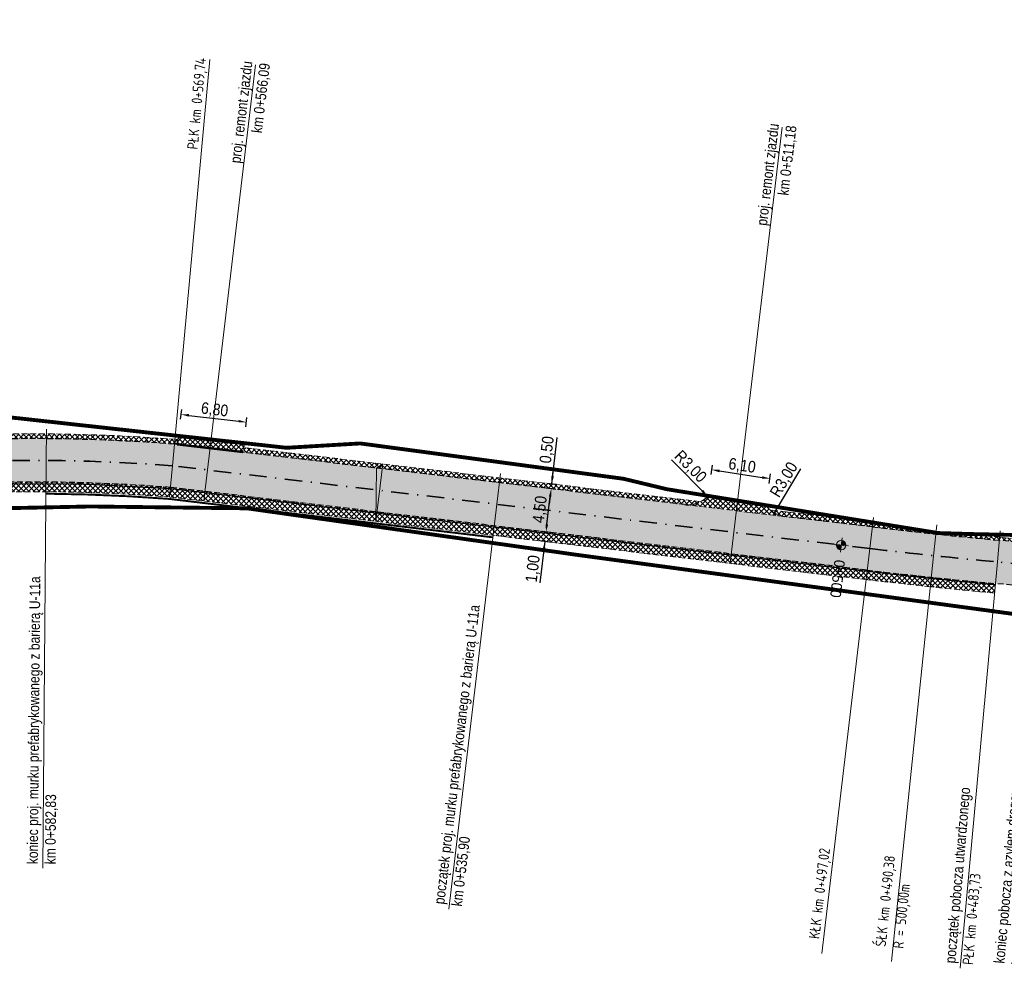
# Model space of a CAD drawing. Header units: metres. Extents: x 6597977 to 6599400, y 5546581 to 5546943.
# Tile 3 of 12: x 6598461 to 6598563, y 5546691 to 5546791. Entities that reach past the tile are written whole.
import ezdxf

# ---------------------------------------------------------------- set-up
doc = ezdxf.new("R2010")
doc.units = ezdxf.units.M
doc.header["$MEASUREMENT"] = 0
for name, pattern in [('13', [3.5, 2, -0.7, 0.1, -0.7]), ('Kropki i Kreski', [3.6, 1.8, -0.9, 0, -0.9]), ('P-1D', [2, 1, -1]), ('Przerywana gęsta', [0.9, 0.6, -0.3])]:
    doc.linetypes.add(name, pattern=pattern)
for name, color, linetype, lineweight in [('___KRAWĘDŹ JEZDNI US', 1, 'Przerywana gęsta', 30), ('___POBOCZE UTRWALONE ASFALTEM US', 140, 'Przerywana gęsta', 50), ('__KRAWĘDŹ POBOCZA US', 7, 'Continuous', 9), ('__KRAWĘŻNIK NAJAZDOWY US', 7, 'Continuous', 53), ('__OPISY_US', 7, 'Continuous', 18), ('__OSIE US', 1, 'Kropki i Kreski', 35), ('__POBOCZE Z SEPERATOREM US', 30, 'Przerywana gęsta', 30), ('__PROJEKTOWANE ELEMENTY US', 5, 'Continuous', 18), ('__WYMIARY US', 7, 'Continuous', 15)]:
    doc.layers.add(name, color=color, linetype=linetype, lineweight=lineweight)
doc.layers.add('__DROGA ISTNIEJĄCA US', color=7, linetype='Continuous', lineweight=18, true_color=0x636363)
doc.layers.add('__ZAKRES INWESTYCJI US', color=1, linetype='Continuous')
doc.styles.add('PK', font='txt', dxfattribs={"width": 0.9, "height": 1.2})
doc.styles.add('STYL_AUTOMATYCZNY_2', font='txt', dxfattribs={"width": 0.95, "height": 1.1})
doc.dimstyles.new('Promienie łuków', dxfattribs={"dimtxt": 1.2, "dimasz": 0.8, "dimexe": 0.5, "dimexo": 0, "dimgap": 0.1, "dimtad": 1, "dimrnd": 0.1, "dimzin": 1, "dimtxsty": 'PK', "dimcen": 0, "dimclrd": 7, "dimclre": 7, "dimclrt": 7, "dimaunit": 2, "dimadec": 1, "dimazin": 0, "dimtfac": 1, "dimtofl": 0, "dimtmove": 0, "dimatfit": 3, "dimfxl": 0.5, "dimfxlon": 1, "dimarcsym": 2})

# ---------------------------------------------------------------- blocks, each defined once
blk = doc.blocks.new('KOT')
at = {"layer": '__OPISY_US', "linetype": 'Continuous', "lineweight": 18, "true_color": 0x000000}
h = blk.add_hatch(color=18, dxfattribs=at)
edge = h.paths.add_edge_path()
edge.add_line((6599815.24, 5558518.43), (6599815.14, 5558517.94))
edge.add_line((6599815.14, 5558517.94), (6599815.62, 5558517.84))
edge.add_arc((6599815.14, 5558517.94), 0.498, 347.8264, 437.8264)
h = blk.add_hatch(color=18, dxfattribs=at)
edge = h.paths.add_edge_path()
edge.add_line((6599815.03, 5558517.45), (6599815.14, 5558517.94))
edge.add_line((6599815.14, 5558517.94), (6599814.65, 5558518.05))
edge.add_arc((6599815.14, 5558517.94), 0.498, 167.8264, 257.8264)
at = {"layer": '__OPISY_US', "color": 18, "linetype": 'Continuous', "lineweight": 18, "true_color": 0x000000}
for p, q in [((6599815.29, 5558518.67), (6599814.98, 5558517.21)), ((6599815.87, 5558517.78), (6599814.4, 5558518.1))]:
    blk.add_line(p, q, dxfattribs=at)
blk.add_circle((6599815.14, 5558517.94), 0.498, dxfattribs=at)
blk = doc.blocks.new('*D159')
at = {"layer": '__WYMIARY US', "color": 7, "lineweight": -2}
for p, q in [((6598515.72, 5546738.34), (6598515.81, 5546739.13)), ((6598516.09, 5546737.49), (6598515.13, 5546737.6)), ((6598515.51, 5546736.55), (6598515, 5546732.29)), ((6598515.98, 5546736.49), (6598515.01, 5546736.61))]:
    blk.add_line(p, q, dxfattribs=at)
at = {"layer": '__WYMIARY US', "color": 7}
for points in [[(6598515.59, 5546738.35), (6598515.85, 5546738.32), (6598515.63, 5546737.54)], [(6598515.55, 5546735.74), (6598515.28, 5546735.77), (6598515.51, 5546736.55)]]:
    blk.add_solid(points, dxfattribs=at)
at = {"layer": 'Defpoints', "color": 0}
for p in [(6598515.63, 5546737.54), (6598516.09, 5546737.49), (6598515.98, 5546736.49)]:
    blk.add_point(p, dxfattribs=at)
at = {"layer": '__WYMIARY US', "color": 7, "insert": (6598514.34, 5546733.72), "char_height": 1.2, "attachment_point": 5, "rotation": 83.2321, "style": 'PK'}
blk.add_mtext('1,00', dxfattribs=at)
blk = doc.blocks.new('*D160')
at = {"layer": '__WYMIARY US', "color": 7, "lineweight": -2}
for p, q in [((6598516.65, 5546741.95), (6598515.66, 5546742.07)), ((6598515.72, 5546738.34), (6598516.06, 5546741.22)), ((6598516.09, 5546737.49), (6598515.13, 5546737.6))]:
    blk.add_line(p, q, dxfattribs=at)
at = {"layer": '__WYMIARY US', "color": 7}
for points in [[(6598516.19, 5546741.2), (6598515.93, 5546741.23), (6598516.16, 5546742.01)], [(6598515.59, 5546738.35), (6598515.85, 5546738.32), (6598515.63, 5546737.54)]]:
    blk.add_solid(points, dxfattribs=at)
at = {"layer": 'Defpoints', "color": 0}
for p in [(6598516.16, 5546742.01), (6598516.76, 5546741.94), (6598516.09, 5546737.49)]:
    blk.add_point(p, dxfattribs=at)
at = {"layer": '__WYMIARY US', "color": 7, "insert": (6598515.07, 5546739.87), "char_height": 1.2, "attachment_point": 5, "rotation": 83.2321, "style": 'PK'}
blk.add_mtext('4,50', dxfattribs=at)
blk = doc.blocks.new('*D161')
at = {"layer": '__WYMIARY US', "color": 7, "lineweight": -2}
for p, q in [((6598516.22, 5546742.51), (6598516.79, 5546747.34)), ((6598516.31, 5546743.3), (6598516.4, 5546744.1)), ((6598516.65, 5546741.95), (6598515.66, 5546742.07)), ((6598516.71, 5546742.45), (6598515.72, 5546742.57)), ((6598516.06, 5546741.22), (6598515.97, 5546740.42))]:
    blk.add_line(p, q, dxfattribs=at)
at = {"layer": '__WYMIARY US', "color": 7}
for points in [[(6598516.18, 5546743.32), (6598516.44, 5546743.29), (6598516.22, 5546742.51)], [(6598516.19, 5546741.2), (6598515.93, 5546741.23), (6598516.16, 5546742.01)]]:
    blk.add_solid(points, dxfattribs=at)
at = {"layer": 'Defpoints', "color": 0}
for p in [(6598516.22, 5546742.51), (6598516.76, 5546741.94), (6598517.11, 5546742.4)]:
    blk.add_point(p, dxfattribs=at)
at = {"layer": '__WYMIARY US', "color": 7, "insert": (6598515.8, 5546746.05), "char_height": 1.2, "attachment_point": 5, "rotation": 83.2321, "style": 'PK'}
blk.add_mtext('0,50', dxfattribs=at)
blk = doc.blocks.new('*D176')
at = {"layer": '__WYMIARY US', "color": 7, "lineweight": -2}
blk.add_line((6598542, 5546744.09), (6598539.26, 5546739.53), dxfattribs=at)
at = {"layer": '__WYMIARY US', "color": 7}
blk.add_solid([(6598539.55, 5546740.29), (6598539.78, 5546740.15), (6598539.26, 5546739.53)], dxfattribs=at)
at = {"layer": 'Defpoints', "color": 0}
for p in [(6598540.81, 5546742.11), (6598539.26, 5546739.53)]:
    blk.add_point(p, dxfattribs=at)
at = {"layer": '__WYMIARY US', "color": 7, "insert": (6598540.33, 5546742.92), "char_height": 1.2, "attachment_point": 5, "rotation": 58.9127, "style": 'PK'}
blk.add_mtext('R3,00', dxfattribs=at)
blk = doc.blocks.new('*D177')
at = {"layer": '__WYMIARY US', "color": 7, "lineweight": -2}
blk.add_line((6598528.64, 5546745), (6598532.38, 5546741.22), dxfattribs=at)
at = {"layer": '__WYMIARY US', "color": 7}
blk.add_solid([(6598531.72, 5546741.7), (6598531.91, 5546741.89), (6598532.38, 5546741.22)], dxfattribs=at)
at = {"layer": 'Defpoints', "color": 0}
for p in [(6598530.27, 5546743.36), (6598532.38, 5546741.22)]:
    blk.add_point(p, dxfattribs=at)
at = {"layer": '__WYMIARY US', "color": 7, "insert": (6598530.54, 5546744.27), "char_height": 1.2, "attachment_point": 5, "rotation": 314.6789, "style": 'PK'}
blk.add_mtext('R3,00', dxfattribs=at)
blk = doc.blocks.new('*D199')
at = {"layer": '__WYMIARY US', "color": 7, "lineweight": -2}
for p, q in [((6598477.78, 5546749.22), (6598477.9, 5546750.21)), ((6598478.64, 5546749.62), (6598483.8, 5546749.01)), ((6598484.53, 5546748.42), (6598484.65, 5546749.41))]:
    blk.add_line(p, q, dxfattribs=at)
at = {"layer": '__WYMIARY US', "color": 7}
for points in [[(6598478.65, 5546749.75), (6598478.62, 5546749.49), (6598477.84, 5546749.71)], [(6598483.78, 5546748.88), (6598483.81, 5546749.14), (6598484.59, 5546748.91)]]:
    blk.add_solid(points, dxfattribs=at)
at = {"layer": 'Defpoints', "color": 0}
for p in [(6598484.59, 5546748.91), (6598477.47, 5546746.6), (6598484.22, 5546745.8)]:
    blk.add_point(p, dxfattribs=at)
at = {"layer": '__WYMIARY US', "color": 7, "insert": (6598481.3, 5546750.14), "char_height": 1.2, "attachment_point": 5, "rotation": 353.2326, "style": 'PK'}
blk.add_mtext('6,80', dxfattribs=at)
blk = doc.blocks.new('*D200')
at = {"layer": '__WYMIARY US', "color": 7, "lineweight": -2}
for p, q in [((6598532.72, 5546743.48), (6598532.87, 5546744.47)), ((6598533.59, 5546743.86), (6598538.02, 5546743.19)), ((6598538.74, 5546742.57), (6598538.89, 5546743.56))]:
    blk.add_line(p, q, dxfattribs=at)
at = {"layer": '__WYMIARY US', "color": 7}
for points in [[(6598533.61, 5546743.99), (6598533.57, 5546743.73), (6598532.8, 5546743.98)], [(6598538, 5546743.05), (6598538.04, 5546743.32), (6598538.81, 5546743.07)]]:
    blk.add_solid(points, dxfattribs=at)
at = {"layer": 'Defpoints', "color": 0}
for p in [(6598538.81, 5546743.07), (6598532.38, 5546741.22), (6598538.4, 5546740.31)]:
    blk.add_point(p, dxfattribs=at)
at = {"layer": '__WYMIARY US', "color": 7, "insert": (6598535.93, 5546744.34), "char_height": 1.2, "attachment_point": 5, "rotation": 351.394, "style": 'PK'}
blk.add_mtext('6,10', dxfattribs=at)

msp = doc.modelspace()

# ---------------------------------------------------------------- hatches: boundary and pattern name
at = {"layer": '___POBOCZE UTRWALONE ASFALTEM US', "linetype": 'Continuous', "lineweight": 0}
h = msp.add_hatch(dxfattribs=at)
h.set_pattern_fill('ANSI37', color=256, scale=3, style=0)
h.set_pattern_definition([(45, (6599954.67065, 5546660.4039), (-0.26516504, 0.26516504), []), (135, (6599954.67065, 5546660.4039), (-0.26516504, -0.26516504), [])])
h.paths.add_polyline_path([(6598324.089, 5546727.4), (6598324.176, 5546726.901, -0.0549803), (6598367.139, 5546738.061), (6598364.663, 5546737.71), (6598364.599, 5546738.183, 0.0518283)])
h.paths.add_polyline_path([(6598709.277, 5546666.478), (6598709.667, 5546666.793, 0.0593119), (6598712.97, 5546664.004), (6598713.49, 5546663.49), (6598715.829, 5546662.345), (6598716.179, 5546662.32, 0.093599), (6598722.833, 5546660.988), (6598730.561, 5546661.135, 0.3449694), (6598743.981, 5546671.588), (6598744.478, 5546671.512, -0.3457674), (6598730.565, 5546660.635), (6598722.835, 5546660.488, -0.2056209)])
h.paths.add_polyline_path([(6598383.782, 5546740.281, 0.1963375), (6598384.83, 5546739.842, -0.0018836), (6598386.354, 5546739.922), (6598392.704, 5546740.389, 0.0185249), (6598419.411, 5546743.071), (6598426.539, 5546744.057), (6598431.488, 5546744.752, -0.0111702), (6598440.072, 5546745.936), (6598440.031, 5546746.435, 0.011731), (6598430.994, 5546745.179), (6598419.342, 5546743.566, -0.0185266), (6598392.67, 5546740.888), (6598386.323, 5546740.421, 0.0031377)])
h.paths.add_polyline_path([(6598484.253, 5546745.797), (6598529.983, 5546740.37, 0.1415476), (6598531.621, 5546740.679), (6598484.322, 5546746.292)])
h.paths.add_polyline_path([(6598280.583, 5546718.885), (6598280.587, 5546718.906), (6598281.086, 5546719.034, 0.4756051), (6598294.842, 5546713.514), (6598295.546, 5546713.906, -0.0158108), (6598306.869, 5546719.916), (6598307.077, 5546719.468, 0.0167806), (6598295.088, 5546713.079, -0.4757355), (6598280.608, 5546718.885)])
h.paths.add_polyline_path([(6598599.038, 5546732.481, 0.209769), (6598600.003, 5546731.759, -0.0000219), (6598600.02, 5546731.756, -0.0302515), (6598622.957, 5546725.231, -0.0000346), (6598622.983, 5546725.222, 0.1397629), (6598624.629, 5546725.167, 0.0336851)])
h.paths.add_polyline_path([(6598552.248, 5546737.736), (6598552.645, 5546738.013), (6598556.262, 5546737.429), (6598558.997, 5546737.346), (6598569.801, 5546736.313), (6598580.31, 5546735.46), (6598581.875, 5546735.374, -0.0125849), (6598591.719, 5546733.905, -0.1424051), (6598590.058, 5546733.681, 0.0121552), (6598580.563, 5546735.028), (6598562.577, 5546736.679, -0.0052153)])
h.paths.add_polyline_path([(6598634.901, 5546720.597), (6598635.101, 5546721.056, -0.0230951), (6598651.552, 5546713.134), (6598651.279, 5546712.713, 0.0230495)])
h.paths.add_polyline_path([(6598665.587, 5546703.833), (6598673.26, 5546700.21), (6598678.042, 5546697.45), (6598677.472, 5546696.462), (6598679.016, 5546695.392, 0.0166902), (6598671.983, 5546699.786), (6598665.587, 5546703.806)])
h.paths.add_polyline_path([(6598685.479, 5546690.74), (6598685.784, 5546691.136, -0.0204902), (6598693.619, 5546684.578), (6598693.298, 5546684.198), (6598693.373, 5546684.127, 0.0207286)])
h.paths.add_polyline_path([(6598447.023, 5546747.112), (6598447.07, 5546746.614, -0.0388373), (6598477.158, 5546746.639), (6598477.443, 5546746.605), (6598477.502, 5546747.101), (6598477.205, 5546747.137, 0.0388589)])
h.paths.add_polyline_path([(6598311.378, 5546722.061), (6598311.593, 5546721.615, -0.0106837), (6598319.526, 5546725.064), (6598319.473, 5546725.578, 0.0108851)])
h.paths.add_polyline_path([(6598538.858, 5546739.821), (6598548.634, 5546738.661), (6598552.645, 5546738.013), (6598552.248, 5546737.736, -0.0014299), (6598549.42, 5546738.064), (6598540.29, 5546739.147, -0.1341589)])
h.paths.add_polyline_path([(6598703.902, 5546673.12), (6598706.141, 5546670.373), (6598706.531, 5546670.686), (6598704.289, 5546673.436, -0.2388129), (6598703.711, 5546676.084), (6598703.351, 5546676.597, 0.2697366)])
h.paths.add_polyline_path([(6598682.016, 5546693.31), (6598682.958, 5546694.613), (6598686.427, 5546692.61), (6598685.784, 5546691.136), (6598685.479, 5546690.74, 0.0086768)])
h.paths.add_polyline_path([(6598662.148, 5546705.968), (6598663.096, 5546707.027), (6598663.17, 5546706.96), (6598665.587, 5546703.833), (6598665.587, 5546703.806)])
h.paths.add_polyline_path([(6598368.598, 5546738.267), (6598369.614, 5546738.411), (6598369.543, 5546738.901, -0.0073027), (6598375.425, 5546739.594, -0.0916898), (6598373.924, 5546738.93, 0.0066286)])
h.paths.add_polyline_path([(6598655.154, 5546710.365), (6598658.312, 5546708.38), (6598658.591, 5546708.795), (6598655.421, 5546710.788)])
h.paths.add_polyline_path([(6598696.74, 5546680.997), (6598697.091, 5546681.362, 0.273553), (6598700.139, 5546681.172), (6598700.431, 5546680.761, -0.2857708)])
at = {"layer": '__DROGA ISTNIEJĄCA US', "linetype": 'Continuous', "lineweight": 0, "transparency": 33554508}
msp.add_hatch(color=256, dxfattribs=at).paths.add_polyline_path([(6598278.121, 5546707.37), (6598280.587, 5546718.906), (6598280.601, 5546718.91, 0.4765219), (6598295.088, 5546713.079, -0.0167806), (6598307.077, 5546719.468), (6598311.599, 5546721.603), (6598311.593, 5546721.615, -0.0106837), (6598319.526, 5546725.064), (6598319.526, 5546725.064), (6598324.176, 5546726.901, -0.0549803), (6598367.139, 5546738.061), (6598368.598, 5546738.267, -0.0066286), (6598373.924, 5546738.93, -0.0135174), (6598384.83, 5546739.842, -0.0018836), (6598386.354, 5546739.922), (6598392.704, 5546740.389, 0.0185249), (6598419.411, 5546743.071), (6598431.069, 5546744.684, -0.0117176), (6598440.072, 5546745.936), (6598447.07, 5546746.614, -0.0388373), (6598477.158, 5546746.639), (6598529.983, 5546740.37), (6598540.29, 5546739.147), (6598549.42, 5546738.064, 0.0066452), (6598562.577, 5546736.679), (6598580.563, 5546735.028, -0.0121552), (6598590.058, 5546733.681, -0.0128397), (6598600.003, 5546731.759, 0.0057548), (6598600.037, 5546731.752, -0.0302296), (6598622.957, 5546725.231, -0.0111315), (6598631.177, 5546722.138), (6598631.174, 5546722.133), (6598634.899, 5546720.593), (6598634.901, 5546720.597, -0.0230495), (6598651.279, 5546712.713), (6598655.154, 5546710.365), (6598671.983, 5546699.786, -0.0166902), (6598679.016, 5546695.392), (6598682.016, 5546693.31, -0.0086768), (6598685.479, 5546690.74, -0.0207286), (6598693.373, 5546684.127), (6598696.328, 5546681.342, 0.0093744), (6598696.423, 5546681.252), (6598696.428, 5546681.248, -0.0161481), (6598701.99, 5546675.465), (6598703.902, 5546673.12), (6598706.141, 5546670.372), (6598707.601, 5546668.559, 0.2430074), (6598722.835, 5546660.488), (6598730.565, 5546660.635, 0.3457674), (6598744.478, 5546671.512), (6598746.459, 5546671.208, -0.372812), (6598730.56, 5546658.134), (6598722.846, 5546657.988, -0.2444803), (6598705.502, 5546667.2), (6598700.281, 5546674, 0.0781602), (6598670.82, 5546697.859), (6598651.173, 5546710.21, 0.096235), (6598580.307, 5546732.793), (6598562.371, 5546734.439, -0.0066452), (6598549.155, 5546735.829), (6598476.946, 5546744.398, 0.0596513), (6598431.404, 5546742.459), (6598419.719, 5546740.842, -0.0185172), (6598392.858, 5546738.144), (6598386.491, 5546737.676, 0.1183647), (6598296.855, 5546711.487, -0.1397978)])
at = {"layer": '__DROGA ISTNIEJĄCA US', "linetype": 'Continuous', "lineweight": 0, "transparency": 33554559}
h = msp.add_hatch(dxfattribs=at)
h.set_pattern_fill('ANSI37', color=5, scale=3, style=0)
h.set_pattern_definition([(45, (6598477.44323, 5546745.79683), (-0.265165, 0.265165), []), (135, (6598477.44323, 5546745.79683), (-0.265165, -0.265165), [])])
h.paths.add_polyline_path([(6598484.384, 5546746.741), (6598484.253, 5546745.797), (6598477.443, 5546746.605), (6598477.55, 5546747.502)])
at = {"layer": '__DROGA ISTNIEJĄCA US', "linetype": 'Continuous', "lineweight": 0, "transparency": 33554508}
h = msp.add_hatch(color=256, dxfattribs=at)
h.paths.add_polyline_path([(6598275.655, 5546695.833), (6598278.171, 5546707.602, 0.1519023), (6598296.855, 5546711.487, -0.1183647), (6598386.491, 5546737.676), (6598392.858, 5546738.144, 0.0185172), (6598419.719, 5546740.842), (6598431.404, 5546742.459, -0.0596513), (6598476.946, 5546744.398), (6598549.155, 5546735.829, 0.0066452), (6598562.371, 5546734.439), (6598580.307, 5546732.793, -0.096235), (6598651.173, 5546710.21), (6598670.82, 5546697.859, -0.0781602), (6598700.281, 5546674), (6598705.502, 5546667.2, 0.2444803), (6598722.846, 5546657.988), (6598726.4, 5546658.055), (6598726.447, 5546655.556), (6598722.86, 5546655.487, -0.1141127), (6598712.437, 5546657.977, -0.1260983), (6598703.502, 5546665.697), (6598698.573, 5546672.535, 0.078128), (6598669.657, 5546695.932), (6598650.034, 5546708.268, 0.0961386), (6598580.05, 5546730.557), (6598562.166, 5546732.198, -0.0066452), (6598548.889, 5546733.595), (6598476.734, 5546742.158, 0.0596349), (6598431.74, 5546740.234), (6598420.027, 5546738.613, -0.0185096), (6598393.011, 5546735.899), (6598386.628, 5546735.43, 0.1184683), (6598297.927, 5546709.507), (6598288.763, 5546704.268, 0.0274771)])
h.paths.add_polyline_path([(6598726.4, 5546658.055), (6598730.56, 5546658.134, 0.372812), (6598746.459, 5546671.208), (6598746.46, 5546671.208), (6598748.436, 5546670.904, -0.298194), (6598736.38, 5546656.379, 0.0002275), (6598736.373, 5546656.377, -0.0688002), (6598730.554, 5546655.633), (6598726.447, 5546655.556)])
at = {"layer": '__DROGA ISTNIEJĄCA US', "linetype": 'Continuous', "lineweight": 0, "transparency": 33554559}
h = msp.add_hatch(dxfattribs=at)
h.set_pattern_fill('ANSI37', color=5, scale=3, style=0)
h.set_pattern_definition([(45, (6598529.98304, 5546739.14713), (-0.265165, 0.265165), []), (135, (6598529.98304, 5546739.14713), (-0.265165, -0.265165), [])])
h.paths.add_polyline_path([(6598529.983, 5546740.37, 0.2286443), (6598532.43, 5546741.277), (6598538.397, 5546740.314, 0.1919937), (6598540.29, 5546739.147)])
at = {"layer": '__POBOCZE Z SEPERATOREM US', "linetype": 'Continuous', "lineweight": 0}
h = msp.add_hatch(dxfattribs=at)
h.set_pattern_fill('ANSI37', color=256, scale=3, style=0)
h.set_pattern_definition([(45, (6598275.65506, 5546694.86093), (-0.26516504, 0.26516504), []), (135, (6598275.65506, 5546694.86093), (-0.26516504, -0.26516504), [])])
h.paths.add_polyline_path([(6598275.655, 5546695.833), (6598276.359, 5546694.861, -0.0274798), (6598289.358, 5546703.226), (6598298.499, 5546708.452, -0.1103819), (6598380.396, 5546733.825), (6598380.299, 5546735.021, 0.1103453), (6598297.927, 5546709.507), (6598288.763, 5546704.268, 0.0274771)])
h.paths.add_polyline_path([(6598448.984, 5546742.244), (6598449.054, 5546741.247, -0.0366377), (6598476.637, 5546741.163), (6598548.78, 5546732.601), (6598555.423, 5546731.858), (6598562.075, 5546731.202), (6598562.167, 5546732.198), (6598562.166, 5546732.198, -0.0066452), (6598548.889, 5546733.595), (6598476.734, 5546742.158, 0.0366656)])
at = {"layer": '__WYMIARY US', "transparency": 33554687}
h = msp.add_hatch(color=256, dxfattribs=at)
h.dxf.hatch_style = 1
h.paths.add_polyline_path([(6598498.008, 5546738.626), (6598498.715, 5546744.584), (6598498.06, 5546744.158)])

# ---------------------------------------------------------------- linework, layer by layer
at = {"linetype": 'P-1D', "const_width": 0.12, "flags": 128}
msp.add_lwpolyline([(6598562.156, 5546732.074), (6598562.154, 5546732.074, -0.0066462), (6598548.873, 5546733.471), (6598476.722, 5546742.034, 0.0366622), (6598448.992, 5546742.119)], format="xyb", dxfattribs=at)
at = {"layer": '___KRAWĘDŹ JEZDNI US'}
for points in [[(6598529.983, 5546740.37), (6598477.158, 5546746.639, 0.0596674), (6598431.069, 5546744.684), (6598419.411, 5546743.071, -0.0185249), (6598392.704, 5546740.389), (6598386.354, 5546739.922, 0.0018836), (6598384.83, 5546739.842, 0.0018836)], [(6598712.437, 5546657.977, -0.1260983), (6598703.502, 5546665.697), (6598698.573, 5546672.535, 0.078128), (6598669.657, 5546695.932), (6598650.034, 5546708.268, 0.0961386), (6598580.05, 5546730.557), (6598562.166, 5546732.198, -0.0066452), (6598548.889, 5546733.595), (6598476.734, 5546742.158, 0.0596349), (6598431.74, 5546740.234), (6598420.027, 5546738.613, -0.0185096), (6598393.011, 5546735.899), (6598386.628, 5546735.43, 0.1184683), (6598297.927, 5546709.507), (6598288.763, 5546704.268, 0.0274771), (6598275.655, 5546695.833)], [(6598529.983, 5546740.37), (6598529.983, 5546740.37, 0.2286443), (6598532.43, 5546741.277, 0.2286443)], [(6598540.29, 5546739.147), (6598540.29, 5546739.147, -0.1919937), (6598538.397, 5546740.314, -0.1919937)], [(6598590.058, 5546733.681, 0.0121552), (6598580.563, 5546735.028), (6598562.577, 5546736.679, -0.0066452), (6598549.42, 5546738.064), (6598540.29, 5546739.147)]]:
    msp.add_lwpolyline(points, format="xyb", dxfattribs=at)
at = {"layer": '___KRAWĘDŹ JEZDNI US', "color": 7}
msp.add_lwpolyline([(6598484.384, 5546746.741), (6598484.253, 5546745.797), (6598477.443, 5546746.605), (6598477.55, 5546747.502), (6598484.384, 5546746.741)], dxfattribs=at)
at = {"layer": '__KRAWĘDŹ POBOCZA US', "linetype": 'Przerywana gęsta'}
for points in [[(6598477.502, 5546747.101), (6598477.205, 5546747.137, 0.0388589), (6598447.023, 5546747.112, 0.0388589)], [(6598562.075, 5546731.202), (6598555.423, 5546731.858), (6598548.78, 5546732.601), (6598476.637, 5546741.163, 0.0366377), (6598449.054, 5546741.247)], [(6598591.719, 5546733.905, 0.0125849), (6598581.875, 5546735.374), (6598580.31, 5546735.46), (6598569.801, 5546736.313), (6598558.997, 5546737.346), (6598558.997, 5546737.346)]]:
    msp.add_lwpolyline(points, format="xyb", dxfattribs=at)
for points in [[(6598531.621, 5546740.679), (6598484.322, 5546746.292)], [(6598540.29, 5546739.147), (6598529.983, 5546740.37)], [(6598552.262, 5546737.746), (6598552.653, 5546738.019), (6598549.481, 5546738.56), (6598549.481, 5546738.56), (6598538.858, 5546739.821)], [(6598562.075, 5546731.202), (6598562.167, 5546732.198)]]:
    msp.add_lwpolyline(points, dxfattribs=at)
at = {"layer": '__KRAWĘŻNIK NAJAZDOWY US'}
msp.add_lwpolyline([(6598484.223, 5546745.8), (6598477.443, 5546746.605)], dxfattribs=at)
at = {"layer": '__OSIE US'}
msp.add_lwpolyline([(6598580.307, 5546732.793), (6598562.371, 5546734.439, -0.0066452), (6598549.155, 5546735.829), (6598476.946, 5546744.398), (6598476.946, 5546744.398), (6598476.946, 5546744.398), (6598476.946, 5546744.398), (6598476.946, 5546744.398, 0.0596513), (6598431.404, 5546742.459), (6598431.404, 5546742.459), (6598431.404, 5546742.459), (6598419.719, 5546740.842, -0.0185172), (6598392.858, 5546738.144), (6598386.491, 5546737.676), (6598386.491, 5546737.676, 0.1183647), (6598296.855, 5546711.487), (6598296.855, 5546711.487), (6598296.855, 5546711.487, -0.1397978), (6598278.121, 5546707.37), (6598278.121, 5546707.37)], format="xyb", dxfattribs=at)
at = {"layer": '__PROJEKTOWANE ELEMENTY US', "color": 200, "linetype": 'Przerywana gęsta', "const_width": 0.2, "flags": 128}
msp.add_lwpolyline([(6598510.133, 5546736.986), (6598476.618, 5546740.963, 0.0169838), (6598463.843, 5546741.504)], format="xyb", dxfattribs=at)
at = {"layer": '__WYMIARY US'}
for points in [[(6598476.651, 5546741.188), (6598476.946, 5546744.398), (6598480.808, 5546786.469)], [(6598480.188, 5546740.767), (6598480.568, 5546743.969), (6598485.546, 5546785.921)], [(6598534.714, 5546734.303), (6598535.094, 5546737.505), (6598540.073, 5546779.457)], [(6598463.898, 5546748.178), (6598463.872, 5546744.954), (6598463.521, 5546702.709)], [(6598498.008, 5546738.626), (6598498.715, 5546744.584), (6598498.715, 5546744.584), (6598498.06, 5546744.158), (6598498.008, 5546738.626)], [(6598510.92, 5546743.613), (6598510.54, 5546740.412), (6598505.561, 5546698.459)], [(6598549.534, 5546739.031), (6598549.155, 5546735.829), (6598544.176, 5546693.877)], [(6598556.089, 5546738.293), (6598555.756, 5546735.086), (6598551.398, 5546693.065)], [(6598562.666, 5546737.649), (6598562.371, 5546734.439), (6598558.51, 5546692.369)]]:
    msp.add_lwpolyline(points, dxfattribs=at)
at = {"layer": '__ZAKRES INWESTYCJI US', "linetype": '13', "flags": 128}
msp.add_lwpolyline([(6598749.157, 5546670.793, 0.4, 0.4, 0), (6598747.455, 5546663.138, 0.4, 0.4, 0), (6598743.418, 5546658.262, 0.4, 0.4, 0), (6598743.412, 5546656.269, 0.4, 0.4, 0), (6598743.581, 5546638.805, 0.4, 0.4, 0), (6598743.581, 5546638.805, 0.4, 0.4, 0), (6598743.581, 5546638.805, 0.4, 0.4, 0), (6598751.456, 5546618.143, 0.4, 0.4, 0), (6598743.475, 5546614.991, 0.4, 0.4, 0), (6598738.077, 5546612.768, 0.4, 0.4, 0), (6598728.442, 5546634.882, 0.4, 0.4, 0), (6598725.292, 5546643.865, 0.4, 0.4, 0), (6598722.624, 5546649.813, 0.4, 0.4, 0), (6598719.851, 5546653.136, 0.4, 0.4, 0), (6598709.039, 5546658.892, 0.4, 0.4, 0), (6598697.08, 5546668.36, 0.4, 0.4, 0), (6598688.14, 5546679.5, 0.4, 0.4, 0), (6598659.67, 5546698.43, 0.4, 0.4, 0), (6598633.96, 5546712.65, 0.4, 0.4, 0), (6598628.264, 5546714.633, 0.4, 0.4, 0), (6598609.855, 5546719.581, 0.4, 0.4, 0), (6598584.74, 5546726.34, 0.4, 0.4, 0), (6598566.491, 5546728.717, 0.4, 0.4, 0), (6598518.98, 5546735.15, 0.4, 0.4, 0), (6598484.65, 5546739.99, 0.4, 0.4, 0), (6598468.414, 5546740.181, 0.4, 0.4, 0), (6598448.854, 5546739.778, 0.4, 0.4, 0), (6598402.292, 5546733.739, 0.4, 0.4, 0), (6598378.139, 5546732.654, 0.4, 0.4, 0), (6598360.519, 5546730.231, 0.4, 0.4, 0), (6598326.184, 5546719.668, 0.4, 0.4, 0), (6598310.28, 5546712.061, 0.4, 0.4, 0), (6598297.077, 5546704.448, 0.4, 0.4, 0), (6598292.628, 5546701.274, 0.4, 0.4, 0), (6598278.363, 5546689.004, 0.4, 0.4, 0), (6598275.215, 5546695.961, 0.4, 0.4, 0), (6598280.761, 5546721.786, 0.4, 0.4, 0), (6598282.429, 5546721.595, 0.4, 0.4, 0), (6598282.281, 5546718.377, 0.4, 0.4, 0), (6598283.551, 5546716.027, 0.4, 0.4, 0), (6598285.414, 5546714.038, 0.4, 0.4, 0), (6598288.06, 5546712.831, 0.4, 0.4, 0), (6598290.554, 5546712.856, 0.4, 0.4, 0), (6598299.248, 5546716.386, 0.4, 0.4, 0), (6598306.222, 5546721.828, 0.4, 0.4, 0), (6598306.519, 5546721.595, 0.4, 0.4, 0), (6598310.837, 5546724.16, 0.4, 0.4, 0), (6598316.332, 5546727.802, 0.4, 0.4, 0), (6598339.404, 5546734.178, 0.4, 0.4, 0), (6598364.393, 5546740.964, 0.4, 0.4, 0), (6598368.838, 5546741.81, 0.4, 0.4, 0), (6598378.491, 5546744.943, 0.4, 0.4, 0), (6598384.206, 5546744.943, 0.4, 0.4, 0), (6598386.238, 5546740.519, 0.4, 0.4, 0), (6598394.345, 5546741.305, 0.4, 0.4, 0), (6598403.323, 5546742.35, 0.4, 0.4, 0), (6598403.448, 5546744.943, 0.4, 0.4, 0), (6598425.35, 5546745.23, 0.4, 0.4, 0), (6598425.3, 5546747.21, 0.4, 0.4, 0), (6598436.6, 5546748.43, 0.4, 0.4, 0), (6598448.95, 5546750.64, 0.4, 0.4, 0), (6598448.95, 5546750.64, 0.4, 0.4, 0), (6598488.75, 5546746.26, 0.4, 0.4, 0), (6598496.39, 5546746.71, 0.4, 0.4, 0), (6598523.65, 5546743.05, 0.4, 0.4, 0), (6598528.14, 5546741.97, 0.4, 0.4, 0), (6598556.262, 5546737.429, 0.4, 0.4, 0), (6598556.262, 5546737.429, 0.4, 0.4, 0), (6598559.51, 5546737.33, 0.4, 0.4, 0), (6598559.51, 5546737.33, 0.4, 0.4, 0), (6598580.22, 5546736.87, 0.4, 0.4, 0), (6598589.33, 5546734.83, 0.4, 0.4, 0), (6598599.171, 5546732.63, 0.4, 0.4, 0), (6598619.46, 5546728.09, 0.4, 0.4, 0), (6598625.21, 5546726.28, 0.4, 0.4, 0), (6598631.8, 5546723.19, 0.4, 0.4, 0), (6598657.76, 5546711.28, 0.4, 0.4, 0), (6598659.55, 5546710.22, 0.4, 0.4, 0), (6598660.111, 5546709.715, 0.4, 0.4, 0), (6598663.17, 5546706.96, 0.4, 0.4, 0), (6598665.587, 5546703.833, 0.4, 0.4, 0), (6598673.26, 5546700.21, 0.4, 0.4, 0), (6598686.67, 5546692.47, 0.4, 0.4, 0), (6598699.74, 5546683.89, 0.4, 0.4, 0), (6598700.06, 5546681.29, 0.4, 0.4, 0), (6598704.45, 5546675.03, 0.4, 0.4, 0), (6598709.9, 5546667.04, 0.4, 0.4, 0), (6598713.49, 5546663.49, 0.4, 0.4, 0), (6598715.829, 5546662.345, 0.4, 0.4, 0), (6598721.06, 5546661.97, 0.4, 0.4, 0), (6598723.54, 5546662.5, 0.4, 0.4, 0), (6598723.54, 5546662.5, 0.4, 0.4, 0), (6598737.26, 5546663.93, 0.4, 0.4, 0), (6598737.26, 5546663.93, 0.4, 0.4, 0), (6598737.26, 5546663.93, 0.4, 0.4, 0), (6598738.92, 5546664.95, 0.4, 0.4, 0), (6598741, 5546667.16, 0.4, 0.4, 0), (6598743.393, 5546671.679, 0.4, 0.4, 0), (6598743.393, 5546671.679, 0.4, 0.4, 0), (6598743.51, 5546671.9, 0.4, 0.4, 0), (6598744.47, 5546679.65, 0.4, 0.4, 0), (6598744.68, 5546682.78, 0.4, 0.4, 0), (6598744.98, 5546682.73, 0.4, 0.4, 0), (6598746.82, 5546703.04, 0.4, 0.4, 0), (6598748.571, 5546733.937, 0.4, 0.4, 0), (6598748.95, 5546740.62, 0.4, 0.4, 0), (6598750.774, 5546761.523, 0.4, 0.4, 0), (6598752.466, 5546780.907, 0.4, 0.4, 0), (6598753.27, 5546790.13, 0.4, 0.4, 0), (6598753.27, 5546795.06, 0.4, 0.4, 0), (6598754.77, 5546806.13, 0.4, 0.4, 0), (6598757.32, 5546824.947, 0.4, 0.4, 0), (6598761.97, 5546859.27, 0.4, 0.4, 0), (6598762.229, 5546860.704, 0.4, 0.4, 0), (6598763.523, 5546868.708, 0.4, 0.4, 0), (6598764.683, 5546876.69, 0.4, 0.4, 0), (6598767.047, 5546892.962, 0.4, 0.4, 0), (6598768.408, 5546902.343, 0.4, 0.4, 0), (6598771.016, 5546920.307, 0.4, 0.4, 0), (6598774, 5546940.85, 0.4, 0.4, 0), (6598780.26, 5546939.97, 0.4, 0.4, 0), (6598776.311, 5546910.375, 0.4, 0.4, 0), (6598772.589, 5546882.487, 0.4, 0.4, 0), (6598769.099, 5546856.327, 0.4, 0.4, 0), (6598765.22, 5546827.26, 0.4, 0.4, 0), (6598762.38, 5546807, 0.4, 0.4, 0), (6598758.63, 5546776.55, 0.4, 0.4, 0), (6598756.46, 5546755.63, 0.4, 0.4, 0), (6598750.2, 5546680.3, 0.4, 0.4, 0), (6598749.303, 5546671.451, 0.4, 0.4, 0), (6598749.157, 5546670.793, 0.4, 0.4, 0), (6598749.157, 5546670.793, 0, 0, 0)], format="xyseb", dxfattribs=at)

# ---------------------------------------------------------------- block references
at = {"layer": '__OPISY_US', "linetype": '13', "rotation": 185.4057244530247}
msp.add_blockref('KOT', (12645353.396, 11702286.863), dxfattribs=at)

# ---------------------------------------------------------------- texts
at = {"layer": '__OPISY_US', "color": 18, "linetype": 'Kropki i Kreski', "true_color": 0x000000, "char_height": 1.1, "attachment_point": 1, "style": 'STYL_AUTOMATYCZNY_2'}
for s, insert, width, rotation in [('\\pxqr;{\\fDINPro-Regular|b1|i0|c238|p2;\\W0.85;\\C18;PŁK km 0+569,74}', (6598477.111, 5546762.494), 24.30615, 84.75508), ('\\pxqr,t10;{\\W0.85;\\C18;proj. remont zjazdu\\Pkm 0+566,09}', (6598481.277, 5546762.234), 24.30615, 83.2326), ('\\pxqr,t10;{\\W0.85;\\C18;proj. remont zjazdu\\Pkm 0+511,18}', (6598535.803, 5546755.77), 24.30615, 83.2326), ('\\pxql;{\\W0.85;\\C18;koniec proj. murku prefabrykowanego z barierą U-11a\\Pkm 0+582,83}', (6598461.897, 5546703.139), 34.78792, 89.50225), ('0+500', (6598546.6, 5546734.577), 4.97039, 263.23215), ('\\pxql;{\\W0.85;\\C18;początek proj. murku prefabrykowanego z barierą U-11a\\Pkm 0+535,90}', (6598503.995, 5546699.065), 34.78792, 83.21022), ('\\pxql,t10;{\\W0.85;\\C18;koniec pobocza z azylem drogowym\\Pkm 0+478,70}', (6598562.001, 5546692.911), 24.30615, 84.75531), ('\\pxql;{\\W0.85;\\C18;początek pobocza utwardzonego\\P\\fDINPro-Regular|b1|i0|c238|p2;PŁK km 0+483,73}', (6598556.924, 5546692.922), 24.30615, 85.13055), ('\\pxql;{\\fDINPro-Regular|b1|i0|c238|p2;\\W0.85;\\C18;KŁK km 0+497,02}', (6598542.837, 5546695.476), 24.30615, 83.2326), ('\\pxql;{\\fDINPro-Regular|b1|i0|c238|p2;\\W0.85;\\C18;ŚŁK km 0+490,38\\PR = 500,00m}', (6598549.72, 5546694.655), 24.30615, 84.07893)]:
    msp.add_mtext(s, dxfattribs=dict(at, insert=insert, width=width, rotation=rotation))

# ---------------------------------------------------------------- dimensions: what is measured, and where the dimension line sits
at = {"layer": '__WYMIARY US'}
for base, p1, p2, angle, picture, middle in [((6598484.592, 5546748.914), (6598477.473, 5546746.601), (6598484.223, 5546745.8), 353.2326, '*D199', (6598481.202, 5546749.316)), ((6598538.813, 5546743.067), (6598532.379, 5546741.225), (6598538.397, 5546740.314), 351.39397, '*D200', (6598535.808, 5546743.522)), ((6598515.626, 5546737.543), (6598515.975, 5546736.494), (6598516.093, 5546737.487), 83.23215, '*D159', (6598515.162, 5546733.626))]:
    dim = msp.add_linear_dim(base=base, p1=p1, p2=p2, angle=angle, dimstyle='Promienie łuków', dxfattribs=at)
    dim.commit()
    dim.dimension.update_dxf_attribs({"geometry": picture, "text_midpoint": middle, "dimtype": 161})
dim = msp.add_linear_dim(base=(6598516.216, 5546742.507), p1=(6598516.757, 5546741.94), p2=(6598517.113, 5546742.401), angle=83.23215, dimstyle='Promienie łuków', override={"dimtmove": 1}, dxfattribs=at)
dim.commit()
dim.dimension.update_dxf_attribs({"geometry": '*D161', "text_midpoint": (6598516.537, 5546745.967), "dimtype": 160})
for center, mpoint, picture, middle in [((6598530.267, 5546743.36), (6598532.379, 5546741.225), '*D177', (6598529.947, 5546743.683)), ((6598540.807, 5546742.105), (6598539.256, 5546739.534), '*D176', (6598541.041, 5546742.495))]:
    dim = msp.add_radius_dim(center=center, mpoint=mpoint, dimstyle='Promienie łuków', dxfattribs=at)
    dim.commit()
    dim.dimension.update_dxf_attribs({"geometry": picture, "text_midpoint": middle, "dimtype": 164})
dim = msp.add_linear_dim(base=(6598516.157, 5546742.011), p1=(6598516.093, 5546737.487), p2=(6598516.757, 5546741.94), angle=83.23215, dimstyle='Promienie łuków', override={"dimtmove": 1}, dxfattribs=at)
dim.commit()
dim.dimension.update_dxf_attribs({"geometry": '*D160', "text_midpoint": (6598515.071, 5546739.874)})

doc.saveas('drawing.dxf')
